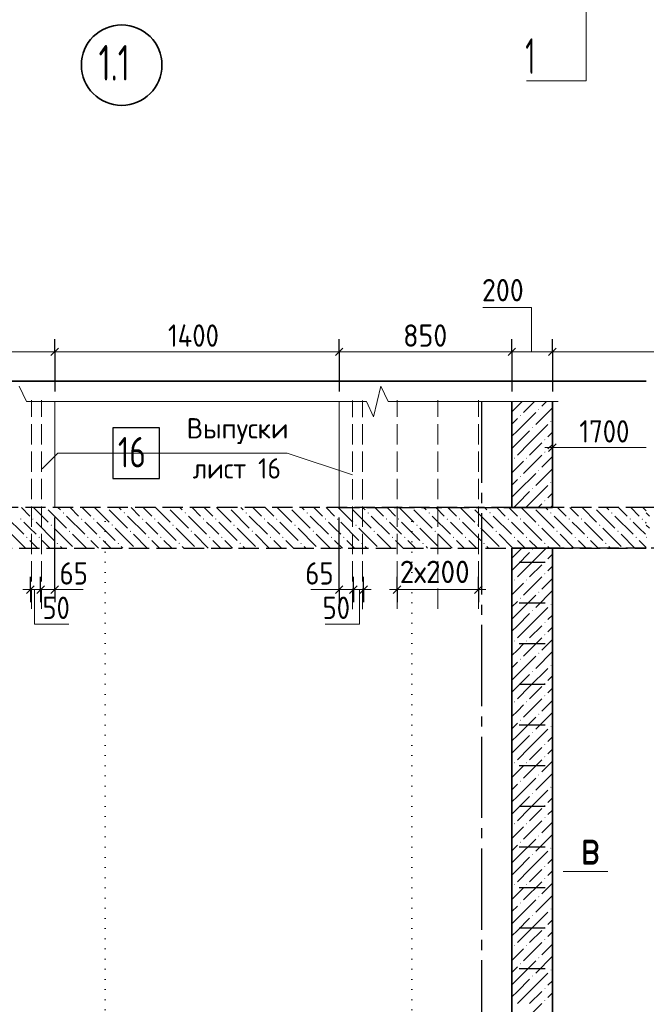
# Model space of a CAD drawing. Header units: millimetres. Extents: x 0 to 30446, y 0 to 14850.
# Tile 3 of 26: x 2708 to 5792, y 3099 to 7946. Entities that reach past the tile are written whole.
import ezdxf

# ---------------------------------------------------------------- set-up
doc = ezdxf.new("R2010")
doc.units = ezdxf.units.MM
for name, pattern in [('______2', [135, 100, -35]), ('______5', [550, 400, -50, 50, -50]), ('______9', [50, 0, -50])]:
    doc.linetypes.add(name, pattern=pattern)
for name, color, linetype, lineweight in [('Standard', 7, 'Continuous', 25), ('Выпуски арматуры Г-обр.', 7, 'Continuous', 25), ('Позиционная метка линия выноска', 7, 'Continuous', 13), ('Позиционная метка номер позиции', 7, 'Continuous', 13), ('Примечания', 7, 'Continuous', 13), ('Сечения символ', 7, 'Continuous', 25), ('Стена Хомут', 7, 'Continuous', 25)]:
    doc.layers.add(name, color=color, linetype=linetype, lineweight=lineweight)
doc.layers.add('ЖБ Перекрытие верхний уровень', color=7, linetype='Continuous', lineweight=25, true_color=0xe0e0ff)
doc.layers.add('ЖБ Стена верхний уровень', color=7, linetype='Continuous', lineweight=25, true_color=0x006e00)
doc.layers.add('Оси', color=7, linetype='______5', true_color=0x656565)
doc.layers.add('Размерная выноска', color=7, linetype='Continuous')
doc.styles.add('ISOCPEUR', font='txt')

msp = doc.modelspace()

# ---------------------------------------------------------------- hatches: boundary and pattern name
at = {"layer": 'ЖБ Перекрытие верхний уровень', "linetype": 'Continuous', "lineweight": 18, "transparency": 33554687}
for points in [[(2833.1, 5544.5), (2832.9, 5544.3), (2832.6, 5544.5)], [(3133.1, 5544.5), (3132.9, 5544.3), (3132.6, 5544.5)], [(3433.1, 5544.5), (3432.9, 5544.3), (3432.6, 5544.5)], [(3733.1, 5544.5), (3732.9, 5544.3), (3732.6, 5544.5)], [(4033.1, 5544.5), (4032.9, 5544.3), (4032.6, 5544.5)], [(4333.1, 5544.5), (4332.9, 5544.3), (4332.6, 5544.5)], [(4633.1, 5544.5), (4632.9, 5544.3), (4632.6, 5544.5)], [(4933.1, 5544.5), (4932.9, 5544.3), (4932.6, 5544.5)], [(5233.1, 5544.5), (5232.9, 5544.3), (5232.6, 5544.5)], [(5533.1, 5544.5), (5532.9, 5544.3), (5532.6, 5544.5)], [(2709.6, 5487.5), (2712.9, 5490.8), (2716.1, 5487.5), (2712.9, 5484.3)], [(2769.6, 5487.5), (2772.9, 5490.8), (2776.1, 5487.5), (2772.9, 5484.3)], [(2919.6, 5517.5), (2922.9, 5520.8), (2926.1, 5517.5), (2922.9, 5514.3)], [(3009.6, 5487.5), (3012.9, 5490.8), (3016.1, 5487.5), (3012.9, 5484.3)], [(3069.6, 5487.5), (3072.9, 5490.8), (3076.1, 5487.5), (3072.9, 5484.3)], [(3219.6, 5517.5), (3222.9, 5520.8), (3226.1, 5517.5), (3222.9, 5514.3)], [(3309.6, 5487.5), (3312.9, 5490.8), (3316.1, 5487.5), (3312.9, 5484.3)], [(3369.6, 5487.5), (3372.9, 5490.8), (3376.1, 5487.5), (3372.9, 5484.3)], [(3519.6, 5517.5), (3522.9, 5520.8), (3526.1, 5517.5), (3522.9, 5514.3)], [(3609.6, 5487.5), (3612.9, 5490.8), (3616.1, 5487.5), (3612.9, 5484.3)], [(3669.6, 5487.5), (3672.9, 5490.8), (3676.1, 5487.5), (3672.9, 5484.3)], [(3819.6, 5517.5), (3822.9, 5520.8), (3826.1, 5517.5), (3822.9, 5514.3)], [(3909.6, 5487.5), (3912.9, 5490.8), (3916.1, 5487.5), (3912.9, 5484.3)], [(3969.6, 5487.5), (3972.9, 5490.8), (3976.1, 5487.5), (3972.9, 5484.3)], [(4119.6, 5517.5), (4122.9, 5520.8), (4126.1, 5517.5), (4122.9, 5514.3)], [(4209.6, 5487.5), (4212.9, 5490.8), (4216.1, 5487.5), (4212.9, 5484.3)], [(4269.6, 5487.5), (4272.9, 5490.8), (4276.1, 5487.5), (4272.9, 5484.3)], [(4419.6, 5517.5), (4422.9, 5520.8), (4426.1, 5517.5), (4422.9, 5514.3)], [(4509.6, 5487.5), (4512.9, 5490.8), (4516.1, 5487.5), (4512.9, 5484.3)], [(4569.6, 5487.5), (4572.9, 5490.8), (4576.1, 5487.5), (4572.9, 5484.3)], [(4719.6, 5517.5), (4722.9, 5520.8), (4726.1, 5517.5), (4722.9, 5514.3)], [(4809.6, 5487.5), (4812.9, 5490.8), (4816.1, 5487.5), (4812.9, 5484.3)], [(4869.6, 5487.5), (4872.9, 5490.8), (4876.1, 5487.5), (4872.9, 5484.3)], [(5019.6, 5517.5), (5022.9, 5520.8), (5026.1, 5517.5), (5022.9, 5514.3)], [(5109.6, 5487.5), (5112.9, 5490.8), (5116.1, 5487.5), (5112.9, 5484.3)], [(5169.6, 5487.5), (5172.9, 5490.8), (5176.1, 5487.5), (5172.9, 5484.3)], [(5319.6, 5517.5), (5322.9, 5520.8), (5326.1, 5517.5), (5322.9, 5514.3)], [(5409.6, 5487.5), (5412.9, 5490.8), (5416.1, 5487.5), (5412.9, 5484.3)], [(5469.6, 5487.5), (5472.9, 5490.8), (5476.1, 5487.5), (5472.9, 5484.3)], [(5619.6, 5517.5), (5622.9, 5520.8), (5626.1, 5517.5), (5622.9, 5514.3)], [(5709.6, 5487.5), (5712.9, 5490.8), (5716.1, 5487.5), (5712.9, 5484.3)], [(5769.6, 5487.5), (5772.9, 5490.8), (5776.1, 5487.5), (5772.9, 5484.3)], [(2859.6, 5457.5), (2862.9, 5460.8), (2866.1, 5457.5), (2862.9, 5454.3)], [(2949.6, 5427.5), (2952.9, 5430.8), (2956.1, 5427.5), (2952.9, 5424.3)], [(3159.6, 5457.5), (3162.9, 5460.8), (3166.1, 5457.5), (3162.9, 5454.3)], [(3249.6, 5427.5), (3252.9, 5430.8), (3256.1, 5427.5), (3252.9, 5424.3)], [(3459.6, 5457.5), (3462.9, 5460.8), (3466.1, 5457.5), (3462.9, 5454.3)], [(3549.6, 5427.5), (3552.9, 5430.8), (3556.1, 5427.5), (3552.9, 5424.3)], [(3759.6, 5457.5), (3762.9, 5460.8), (3766.1, 5457.5), (3762.9, 5454.3)], [(3849.6, 5427.5), (3852.9, 5430.8), (3856.1, 5427.5), (3852.9, 5424.3)], [(4059.6, 5457.5), (4062.9, 5460.8), (4066.1, 5457.5), (4062.9, 5454.3)], [(4149.6, 5427.5), (4152.9, 5430.8), (4156.1, 5427.5), (4152.9, 5424.3)], [(4359.6, 5457.5), (4362.9, 5460.8), (4366.1, 5457.5), (4362.9, 5454.3)], [(4449.6, 5427.5), (4452.9, 5430.8), (4456.1, 5427.5), (4452.9, 5424.3)], [(4659.6, 5457.5), (4662.9, 5460.8), (4666.1, 5457.5), (4662.9, 5454.3)], [(4749.6, 5427.5), (4752.9, 5430.8), (4756.1, 5427.5), (4752.9, 5424.3)], [(4959.6, 5457.5), (4962.9, 5460.8), (4966.1, 5457.5), (4962.9, 5454.3)], [(5049.6, 5427.5), (5052.9, 5430.8), (5056.1, 5427.5), (5052.9, 5424.3)], [(5259.6, 5457.5), (5262.9, 5460.8), (5266.1, 5457.5), (5262.9, 5454.3)], [(5349.6, 5427.5), (5352.9, 5430.8), (5356.1, 5427.5), (5352.9, 5424.3)], [(5559.6, 5457.5), (5562.9, 5460.8), (5566.1, 5457.5), (5562.9, 5454.3)], [(5649.6, 5427.5), (5652.9, 5430.8), (5656.1, 5427.5), (5652.9, 5424.3)], [(2739.6, 5397.5), (2742.9, 5400.8), (2746.1, 5397.5), (2742.9, 5394.3)], [(2799.6, 5397.5), (2802.9, 5400.8), (2806.1, 5397.5), (2802.9, 5394.3)], [(3039.6, 5397.5), (3042.9, 5400.8), (3046.1, 5397.5), (3042.9, 5394.3)], [(3099.6, 5397.5), (3102.9, 5400.8), (3106.1, 5397.5), (3102.9, 5394.3)], [(3339.6, 5397.5), (3342.9, 5400.8), (3346.1, 5397.5), (3342.9, 5394.3)], [(3399.6, 5397.5), (3402.9, 5400.8), (3406.1, 5397.5), (3402.9, 5394.3)], [(3639.6, 5397.5), (3642.9, 5400.8), (3646.1, 5397.5), (3642.9, 5394.3)], [(3699.6, 5397.5), (3702.9, 5400.8), (3706.1, 5397.5), (3702.9, 5394.3)], [(3939.6, 5397.5), (3942.9, 5400.8), (3946.1, 5397.5), (3942.9, 5394.3)], [(3999.6, 5397.5), (4002.9, 5400.8), (4006.1, 5397.5), (4002.9, 5394.3)], [(4239.6, 5397.5), (4242.9, 5400.8), (4246.1, 5397.5), (4242.9, 5394.3)], [(4299.6, 5397.5), (4302.9, 5400.8), (4306.1, 5397.5), (4302.9, 5394.3)], [(4539.6, 5397.5), (4542.9, 5400.8), (4546.1, 5397.5), (4542.9, 5394.3)], [(4599.6, 5397.5), (4602.9, 5400.8), (4606.1, 5397.5), (4602.9, 5394.3)], [(4839.6, 5397.5), (4842.9, 5400.8), (4846.1, 5397.5), (4842.9, 5394.3)], [(4899.6, 5397.5), (4902.9, 5400.8), (4906.1, 5397.5), (4902.9, 5394.3)], [(5139.6, 5397.5), (5142.9, 5400.8), (5146.1, 5397.5), (5142.9, 5394.3)], [(5199.6, 5397.5), (5202.9, 5400.8), (5206.1, 5397.5), (5202.9, 5394.3)], [(5439.6, 5397.5), (5442.9, 5400.8), (5446.1, 5397.5), (5442.9, 5394.3)], [(5499.6, 5397.5), (5502.9, 5400.8), (5506.1, 5397.5), (5502.9, 5394.3)], [(5739.6, 5397.5), (5742.9, 5400.8), (5746.1, 5397.5), (5742.9, 5394.3)], [(5792.3, 5400.2), (5792.9, 5400.8), (5796.1, 5397.5), (5792.9, 5394.3), (5792.3, 5394.8)], [(2889.6, 5367.5), (2892.9, 5370.8), (2896.1, 5367.5), (2892.9, 5364.3)], [(3189.6, 5367.5), (3192.9, 5370.8), (3196.1, 5367.5), (3192.9, 5364.3)], [(3489.6, 5367.5), (3492.9, 5370.8), (3496.1, 5367.5), (3492.9, 5364.3)], [(3789.6, 5367.5), (3792.9, 5370.8), (3796.1, 5367.5), (3792.9, 5364.3)], [(4089.6, 5367.5), (4092.9, 5370.8), (4096.1, 5367.5), (4092.9, 5364.3)], [(4389.6, 5367.5), (4392.9, 5370.8), (4396.1, 5367.5), (4392.9, 5364.3)], [(4689.6, 5367.5), (4692.9, 5370.8), (4696.1, 5367.5), (4692.9, 5364.3)], [(4989.6, 5367.5), (4992.9, 5370.8), (4996.1, 5367.5), (4992.9, 5364.3)], [(5289.6, 5367.5), (5292.9, 5370.8), (5296.1, 5367.5), (5292.9, 5364.3)], [(5589.6, 5367.5), (5592.9, 5370.8), (5596.1, 5367.5), (5592.9, 5364.3)]]:
    msp.add_hatch(color=7, dxfattribs=at).paths.add_polyline_path(points, flags=16)
at = {"layer": 'ЖБ Стена верхний уровень', "linetype": 'Continuous', "lineweight": 18, "transparency": 33554687}
for points in [[(5260.4, 6027.5), (5262.9, 6030), (5265.4, 6027.5), (5262.9, 6025)], [(5170.4, 5997.5), (5172.9, 6000), (5175.4, 5997.5), (5172.9, 5995)], [(5320.4, 5967.5), (5322.9, 5970), (5325.4, 5967.5), (5322.9, 5965)], [(5230.4, 5937.5), (5232.9, 5940), (5235.4, 5937.5), (5232.9, 5935)], [(5290.4, 5877.5), (5292.9, 5880), (5295.4, 5877.5), (5292.9, 5875)], [(5290.4, 5817.5), (5292.9, 5820), (5295.4, 5817.5), (5292.9, 5815)], [(5140.4, 5787.5), (5142.9, 5790), (5145.4, 5787.5), (5142.9, 5785)], [(5200.4, 5787.5), (5202.9, 5790), (5205.4, 5787.5), (5202.9, 5785)], [(5260.4, 5727.5), (5262.9, 5730), (5265.4, 5727.5), (5262.9, 5725)], [(5170.4, 5697.5), (5172.9, 5700), (5175.4, 5697.5), (5172.9, 5695)], [(5230.4, 5637.5), (5232.9, 5640), (5235.4, 5637.5), (5232.9, 5635)], [(5320.4, 5667.5), (5322.9, 5670), (5325.4, 5667.5), (5322.9, 5665)], [(5290.4, 5577.5), (5292.9, 5580), (5295.4, 5577.5), (5292.9, 5575)], [(5230.4, 5337.5), (5232.9, 5340), (5235.4, 5337.5), (5232.9, 5335)], [(5290.4, 5277.5), (5292.9, 5280), (5295.4, 5277.5), (5292.9, 5275)], [(5140.4, 5187.5), (5142.9, 5190), (5145.4, 5187.5), (5142.9, 5185)], [(5200.4, 5187.5), (5202.9, 5190), (5205.4, 5187.5), (5202.9, 5185)], [(5290.4, 5217.5), (5292.9, 5220), (5295.4, 5217.5), (5292.9, 5215)], [(5170.4, 5097.5), (5172.9, 5100), (5175.4, 5097.5), (5172.9, 5095)], [(5260.4, 5127.5), (5262.9, 5130), (5265.4, 5127.5), (5262.9, 5125)], [(5320.4, 5067.5), (5322.9, 5070), (5325.4, 5067.5), (5322.9, 5065)], [(5230.4, 5037.5), (5232.9, 5040), (5235.4, 5037.5), (5232.9, 5035)], [(5290.4, 4977.5), (5292.9, 4980), (5295.4, 4977.5), (5292.9, 4975)], [(5290.4, 4917.5), (5292.9, 4920), (5295.4, 4917.5), (5292.9, 4915)], [(5140.4, 4887.5), (5142.9, 4890), (5145.4, 4887.5), (5142.9, 4885)], [(5200.4, 4887.5), (5202.9, 4890), (5205.4, 4887.5), (5202.9, 4885)], [(5170.4, 4797.5), (5172.9, 4800), (5175.4, 4797.5), (5172.9, 4795)], [(5260.4, 4827.5), (5262.9, 4830), (5265.4, 4827.5), (5262.9, 4825)], [(5320.4, 4767.5), (5322.9, 4770), (5325.4, 4767.5), (5322.9, 4765)], [(5230.4, 4737.5), (5232.9, 4740), (5235.4, 4737.5), (5232.9, 4735)], [(5290.4, 4677.5), (5292.9, 4680), (5295.4, 4677.5), (5292.9, 4675)], [(5290.4, 4617.5), (5292.9, 4620), (5295.4, 4617.5), (5292.9, 4615)], [(5140.4, 4587.5), (5142.9, 4590), (5145.4, 4587.5), (5142.9, 4585)], [(5200.4, 4587.5), (5202.9, 4590), (5205.4, 4587.5), (5202.9, 4585)], [(5260.4, 4527.5), (5262.9, 4530), (5265.4, 4527.5), (5262.9, 4525)], [(5170.4, 4497.5), (5172.9, 4500), (5175.4, 4497.5), (5172.9, 4495)], [(5320.4, 4467.5), (5322.9, 4470), (5325.4, 4467.5), (5322.9, 4465)], [(5230.4, 4437.5), (5232.9, 4440), (5235.4, 4437.5), (5232.9, 4435)], [(5290.4, 4377.5), (5292.9, 4380), (5295.4, 4377.5), (5292.9, 4375)], [(5290.4, 4317.5), (5292.9, 4320), (5295.4, 4317.5), (5292.9, 4315)], [(5140.4, 4287.5), (5142.9, 4290), (5145.4, 4287.5), (5142.9, 4285)], [(5200.4, 4287.5), (5202.9, 4290), (5205.4, 4287.5), (5202.9, 4285)], [(5260.4, 4227.5), (5262.9, 4230), (5265.4, 4227.5), (5262.9, 4225)], [(5170.4, 4197.5), (5172.9, 4200), (5175.4, 4197.5), (5172.9, 4195)], [(5320.4, 4167.5), (5322.9, 4170), (5325.4, 4167.5), (5322.9, 4165)], [(5230.4, 4137.5), (5232.9, 4140), (5235.4, 4137.5), (5232.9, 4135)], [(5290.4, 4077.5), (5292.9, 4080), (5295.4, 4077.5), (5292.9, 4075)], [(5140.4, 3987.5), (5142.9, 3990), (5145.4, 3987.5), (5142.9, 3985)], [(5200.4, 3987.5), (5202.9, 3990), (5205.4, 3987.5), (5202.9, 3985)], [(5290.4, 4017.5), (5292.9, 4020), (5295.4, 4017.5), (5292.9, 4015)], [(5260.4, 3927.5), (5262.9, 3930), (5265.4, 3927.5), (5262.9, 3925)], [(5170.4, 3897.5), (5172.9, 3900), (5175.4, 3897.5), (5172.9, 3895)], [(5230.4, 3837.5), (5232.9, 3840), (5235.4, 3837.5), (5232.9, 3835)], [(5320.4, 3867.5), (5322.9, 3870), (5325.4, 3867.5), (5322.9, 3865)], [(5290.4, 3777.5), (5292.9, 3780), (5295.4, 3777.5), (5292.9, 3775)], [(5140.4, 3687.5), (5142.9, 3690), (5145.4, 3687.5), (5142.9, 3685)], [(5200.4, 3687.5), (5202.9, 3690), (5205.4, 3687.5), (5202.9, 3685)], [(5290.4, 3717.5), (5292.9, 3720), (5295.4, 3717.5), (5292.9, 3715)], [(5170.4, 3597.5), (5172.9, 3600), (5175.4, 3597.5), (5172.9, 3595)], [(5260.4, 3627.5), (5262.9, 3630), (5265.4, 3627.5), (5262.9, 3625)], [(5230.4, 3537.5), (5232.9, 3540), (5235.4, 3537.5), (5232.9, 3535)], [(5320.4, 3567.5), (5322.9, 3570), (5325.4, 3567.5), (5322.9, 3565)], [(5290.4, 3477.5), (5292.9, 3480), (5295.4, 3477.5), (5292.9, 3475)], [(5290.4, 3417.5), (5292.9, 3420), (5295.4, 3417.5), (5292.9, 3415)], [(5140.4, 3387.5), (5142.9, 3390), (5145.4, 3387.5), (5142.9, 3385)], [(5200.4, 3387.5), (5202.9, 3390), (5205.4, 3387.5), (5202.9, 3385)], [(5170.4, 3297.5), (5172.9, 3300), (5175.4, 3297.5), (5172.9, 3295)], [(5260.4, 3327.5), (5262.9, 3330), (5265.4, 3327.5), (5262.9, 3325)], [(5320.4, 3267.5), (5322.9, 3270), (5325.4, 3267.5), (5322.9, 3265)], [(5230.4, 3237.5), (5232.9, 3240), (5235.4, 3237.5), (5232.9, 3235)], [(5290.4, 3177.5), (5292.9, 3180), (5295.4, 3177.5), (5292.9, 3175)], [(5290.4, 3117.5), (5292.9, 3120), (5295.4, 3117.5), (5292.9, 3115)]]:
    msp.add_hatch(color=7, dxfattribs=at).paths.add_polyline_path(points, flags=16)

# ---------------------------------------------------------------- linework, layer by layer
at = {"layer": 'Standard', "color": 7, "linetype": 'Continuous', "lineweight": -3, "transparency": 33554687}
for p, q in [((2880.4, 6310.7), (2880.4, 6373.2)), ((4280.4, 6310.7), (4280.4, 6373.2)), ((5130.4, 6310.7), (5130.4, 6373.2)), ((5330.4, 6310.7), (5330.4, 6373.2)), ((2880.4, 6310.7), (2880.4, 6248.2)), ((2880.4, 6310.7), (2880.4, 6116)), ((4280.4, 6310.7), (4280.4, 6248.2)), ((4280.4, 6310.7), (4280.4, 6116)), ((5130.4, 6310.7), (5130.4, 6248.2)), ((5130.4, 6310.7), (5130.4, 6116)), ((5330.4, 6310.7), (5330.4, 6248.2)), ((5330.4, 6310.7), (5330.4, 6116)), ((5330.4, 5839.2), (5330.4, 6066)), ((5330.4, 5839.2), (5330.4, 5901.7)), ((5330.4, 5839.2), (5330.4, 5776.7)), ((2880.4, 5140.1), (2880.4, 5494.5)), ((2760.4, 5140.1), (2760.4, 5202.6)), ((2810.4, 5140.1), (2810.4, 5202.6)), ((2880.4, 5140.1), (2880.4, 5202.6)), ((4280.4, 5140.1), (4280.4, 5202.6)), ((4350.4, 5140.1), (4350.4, 5202.6)), ((4400.4, 5140.1), (4400.4, 5202.6)), ((4565.4, 5140.1), (4565.4, 5202.6)), ((4965.4, 5140.1), (4965.4, 5202.6)), ((2760.4, 5140.1), (2760.4, 5077.6)), ((2760.4, 5140.1), (2760.4, 5140.1)), ((2810.4, 5140.1), (2810.4, 5077.6)), ((2810.4, 5140.1), (2810.4, 5122.2)), ((2880.4, 5140.1), (2880.4, 5077.6)), ((4280.4, 5140.1), (4280.4, 5077.6)), ((4350.4, 5140.1), (4350.4, 5077.6)), ((4350.4, 5140.1), (4350.4, 5122.2)), ((4400.4, 5140.1), (4400.4, 5077.6)), ((4400.4, 5140.1), (4400.4, 5140.1)), ((4565.4, 5140.1), (4565.4, 5077.6)), ((4965.4, 5140.1), (4965.4, 5077.6))]:
    msp.add_line(p, q, dxfattribs=at)
at = {"layer": 'Standard', "color": 7, "linetype": 'Continuous', "lineweight": 13, "transparency": 33554687}
for p, q in [((2030.4, 6310.7), (2880.4, 6310.7)), ((2880.4, 6310.7), (4280.4, 6310.7)), ((4280.4, 6310.7), (5130.4, 6310.7)), ((5130.4, 6310.7), (5330.4, 6310.7)), ((5330.4, 6310.7), (5792.3, 6310.7)), ((5792.3, 6310.7), (10430.4, 6310.7)), ((2705.6, 6141), (2741.2, 6066)), ((4450, 5991), (4485.6, 6141)), ((4485.6, 6141), (4521.2, 6066)), ((2741.2, 6066), (3577.8, 6066)), ((3577.8, 6066), (4414.4, 6066)), ((4414.4, 6066), (4450, 5991)), ((4521.2, 6066), (5357.8, 6066)), ((5357.8, 6066), (5357.8, 6066)), ((5330.4, 5839.2), (5292.9, 5839.2)), ((5330.4, 5839.2), (5792.3, 5839.2)), ((2760.4, 5140.1), (2722.9, 5140.1)), ((2810.4, 5140.1), (2760.4, 5140.1)), ((2880.4, 5140.1), (2917.9, 5140.1)), ((4280.4, 5140.1), (4242.9, 5140.1)), ((4280.4, 5140.1), (4350.4, 5140.1)), ((4350.4, 5140.1), (4400.4, 5140.1)), ((4400.4, 5140.1), (4437.9, 5140.1)), ((4565.4, 5140.1), (4527.9, 5140.1)), ((4565.4, 5140.1), (4965.4, 5140.1)), ((4965.4, 5140.1), (5002.9, 5140.1))]:
    msp.add_line(p, q, dxfattribs=at)
at = {"layer": 'Standard', "color": 7, "linetype": 'Continuous', "lineweight": 25, "transparency": 33554687}
for p, q in [((2861.6, 6291.9), (2899.1, 6329.4)), ((4261.6, 6291.9), (4299.1, 6329.4)), ((5111.6, 6291.9), (5149.1, 6329.4)), ((5311.6, 6291.9), (5349.1, 6329.4)), ((5311.6, 5820.5), (5349.1, 5858)), ((2779.2, 5158.9), (2741.6, 5121.4)), ((2829.2, 5158.9), (2791.6, 5121.4)), ((2899.1, 5158.9), (2861.6, 5121.4)), ((4261.6, 5121.4), (4299.1, 5158.9)), ((4331.6, 5121.4), (4369.1, 5158.9)), ((4381.6, 5121.4), (4419.1, 5158.9)), ((4546.6, 5121.4), (4584.1, 5158.9)), ((4946.6, 5121.4), (4984.1, 5158.9))]:
    msp.add_line(p, q, dxfattribs=at)
at = {"layer": 'Standard', "color": 254, "linetype": 'Continuous', "lineweight": 35, "true_color": 0xc4c4ff, "transparency": 33554687}
msp.add_line((5792.3, 6166), (1326.4, 6166), dxfattribs=at)
at = {"layer": 'Standard', "color": 7, "linetype": 'Continuous', "lineweight": -3, "transparency": 33554687}
msp.add_lwpolyline([(4280.4, 5140.1), (4280.4, 5328.8), (4280.4, 5328.8), (4280.4, 5494.5)], dxfattribs=at)
at = {"layer": 'Standard', "color": 7, "linetype": 'Continuous', "lineweight": 13, "transparency": 33554687}
msp.add_lwpolyline([(2880.4, 5140.1), (2839.4, 5140.1), (2839.4, 5140.1), (2810.4, 5140.1)], dxfattribs=at)
at = {"layer": 'Выпуски арматуры Г-обр.', "color": 7, "linetype": 'Continuous', "lineweight": 25, "transparency": 33554687}
msp.add_lwpolyline([(3166.2, 5686.7), (3396.2, 5686.7), (3396.2, 5936.7), (3166.2, 5936.7), (3166.2, 5686.7)], dxfattribs=at)
at = {"layer": 'ЖБ Перекрытие верхний уровень', "color": 7, "linetype": '______2', "lineweight": 25, "transparency": 33554687}
for p, q in [((5130.4, 5544.5), (2030.4, 5544.5)), ((5330.4, 5544.5), (5130.4, 5544.5)), ((5792.3, 5544.5), (5330.4, 5544.5)), ((10430.4, 5544.5), (5792.3, 5544.5)), ((2030.3, 5344.5), (5130.5, 5344.5)), ((5130.5, 5344.5), (5330.5, 5344.5)), ((5330.5, 5344.5), (5792.3, 5344.5))]:
    msp.add_line(p, q, dxfattribs=at)
at = {"layer": 'ЖБ Перекрытие верхний уровень', "color": 9, "linetype": 'Continuous', "lineweight": 18, "true_color": 0xc7c7c7, "transparency": 33554687}
for p, q in [((2715.9, 5544.5), (2757.9, 5502.5)), ((2775.9, 5544.5), (2847.9, 5472.5)), ((2847.9, 5532.5), (2937.9, 5442.5)), ((2907.9, 5532.5), (2895.9, 5544.5)), ((2955.9, 5544.5), (2997.9, 5502.5)), ((3015.9, 5544.5), (3057.9, 5502.5)), ((3075.9, 5544.5), (3147.9, 5472.5)), ((3147.9, 5532.5), (3237.9, 5442.5)), ((3207.9, 5532.5), (3195.9, 5544.5)), ((3255.9, 5544.5), (3297.9, 5502.5)), ((3315.9, 5544.5), (3357.9, 5502.5)), ((3375.9, 5544.5), (3447.9, 5472.5)), ((3447.9, 5532.5), (3537.9, 5442.5)), ((3507.9, 5532.5), (3495.9, 5544.5)), ((3555.9, 5544.5), (3597.9, 5502.5)), ((3615.9, 5544.5), (3657.9, 5502.5)), ((3675.9, 5544.5), (3747.9, 5472.5)), ((3747.9, 5532.5), (3837.9, 5442.5)), ((3807.9, 5532.5), (3795.9, 5544.5)), ((3855.9, 5544.5), (3897.9, 5502.5)), ((3915.9, 5544.5), (3957.9, 5502.5)), ((3975.9, 5544.5), (4047.9, 5472.5)), ((4047.9, 5532.5), (4137.9, 5442.5)), ((4107.9, 5532.5), (4095.9, 5544.5)), ((4155.9, 5544.5), (4197.9, 5502.5)), ((4215.9, 5544.5), (4257.9, 5502.5)), ((4275.9, 5544.5), (4347.9, 5472.5)), ((4347.9, 5532.5), (4437.9, 5442.5)), ((4407.9, 5532.5), (4395.9, 5544.5)), ((4455.9, 5544.5), (4497.9, 5502.5)), ((4515.9, 5544.5), (4557.9, 5502.5)), ((4575.9, 5544.5), (4647.9, 5472.5)), ((4647.9, 5532.5), (4737.9, 5442.5)), ((4707.9, 5532.5), (4695.9, 5544.5)), ((4755.9, 5544.5), (4797.9, 5502.5)), ((4815.9, 5544.5), (4857.9, 5502.5)), ((4875.9, 5544.5), (4947.9, 5472.5)), ((4947.9, 5532.5), (5037.9, 5442.5)), ((5007.9, 5532.5), (4995.9, 5544.5)), ((5055.9, 5544.5), (5097.9, 5502.5)), ((5115.9, 5544.5), (5157.9, 5502.5)), ((5175.9, 5544.5), (5247.9, 5472.5)), ((5247.9, 5532.5), (5337.9, 5442.5)), ((5307.9, 5532.5), (5295.9, 5544.5)), ((5355.9, 5544.5), (5397.9, 5502.5)), ((5415.9, 5544.5), (5457.9, 5502.5)), ((5475.9, 5544.5), (5547.9, 5472.5)), ((5547.9, 5532.5), (5637.9, 5442.5)), ((5607.9, 5532.5), (5595.9, 5544.5)), ((5655.9, 5544.5), (5697.9, 5502.5)), ((5715.9, 5544.5), (5757.9, 5502.5)), ((5775.9, 5544.5), (5792.3, 5528.1)), ((2637.9, 5502.5), (2727.9, 5412.5)), ((2937.9, 5502.5), (3027.9, 5412.5)), ((3237.9, 5502.5), (3327.9, 5412.5)), ((3537.9, 5502.5), (3627.9, 5412.5)), ((3837.9, 5502.5), (3927.9, 5412.5)), ((4137.9, 5502.5), (4227.9, 5412.5)), ((4437.9, 5502.5), (4527.9, 5412.5)), ((4737.9, 5502.5), (4827.9, 5412.5)), ((5037.9, 5502.5), (5127.9, 5412.5)), ((5337.9, 5502.5), (5427.9, 5412.5)), ((5637.9, 5502.5), (5727.9, 5412.5)), ((5792.3, 5518.1), (5807.9, 5502.5)), ((2757.9, 5442.5), (2727.9, 5472.5)), ((2787.9, 5412.5), (2757.9, 5442.5)), ((2787.9, 5472.5), (2877.9, 5382.5)), ((2877.9, 5442.5), (2967.9, 5352.5)), ((3057.9, 5442.5), (3027.9, 5472.5)), ((3087.9, 5412.5), (3057.9, 5442.5)), ((3087.9, 5472.5), (3177.9, 5382.5)), ((3177.9, 5442.5), (3267.9, 5352.5)), ((3357.9, 5442.5), (3327.9, 5472.5)), ((3387.9, 5412.5), (3357.9, 5442.5)), ((3387.9, 5472.5), (3477.9, 5382.5)), ((3477.9, 5442.5), (3567.9, 5352.5)), ((3657.9, 5442.5), (3627.9, 5472.5)), ((3687.9, 5412.5), (3657.9, 5442.5)), ((3687.9, 5472.5), (3777.9, 5382.5)), ((3777.9, 5442.5), (3867.9, 5352.5)), ((3957.9, 5442.5), (3927.9, 5472.5)), ((3987.9, 5412.5), (3957.9, 5442.5)), ((3987.9, 5472.5), (4077.9, 5382.5)), ((4077.9, 5442.5), (4167.9, 5352.5)), ((4257.9, 5442.5), (4227.9, 5472.5)), ((4287.9, 5412.5), (4257.9, 5442.5)), ((4287.9, 5472.5), (4377.9, 5382.5)), ((4377.9, 5442.5), (4467.9, 5352.5)), ((4557.9, 5442.5), (4527.9, 5472.5)), ((4587.9, 5412.5), (4557.9, 5442.5)), ((4587.9, 5472.5), (4677.9, 5382.5)), ((4677.9, 5442.5), (4767.9, 5352.5)), ((4857.9, 5442.5), (4827.9, 5472.5)), ((4887.9, 5412.5), (4857.9, 5442.5)), ((4887.9, 5472.5), (4977.9, 5382.5)), ((4977.9, 5442.5), (5067.9, 5352.5)), ((5157.9, 5442.5), (5127.9, 5472.5)), ((5187.9, 5412.5), (5157.9, 5442.5)), ((5187.9, 5472.5), (5277.9, 5382.5)), ((5277.9, 5442.5), (5367.9, 5352.5)), ((5457.9, 5442.5), (5427.9, 5472.5)), ((5487.9, 5412.5), (5457.9, 5442.5)), ((5487.9, 5472.5), (5577.9, 5382.5)), ((5577.9, 5442.5), (5667.9, 5352.5)), ((5757.9, 5442.5), (5727.9, 5472.5)), ((5787.9, 5412.5), (5757.9, 5442.5)), ((5787.9, 5472.5), (5792.3, 5468.1)), ((5807.9, 5442.5), (5792.3, 5458.1)), ((2735.9, 5344.5), (2667.9, 5412.5)), ((2757.9, 5382.5), (2795.9, 5344.5)), ((2817.9, 5382.5), (2855.9, 5344.5)), ((3035.9, 5344.5), (2967.9, 5412.5)), ((3057.9, 5382.5), (3095.9, 5344.5)), ((3117.9, 5382.5), (3155.9, 5344.5)), ((3335.9, 5344.5), (3267.9, 5412.5)), ((3357.9, 5382.5), (3395.9, 5344.5)), ((3417.9, 5382.5), (3455.9, 5344.5)), ((3635.9, 5344.5), (3567.9, 5412.5)), ((3657.9, 5382.5), (3695.9, 5344.5)), ((3717.9, 5382.5), (3755.9, 5344.5)), ((3935.9, 5344.5), (3867.9, 5412.5)), ((3957.9, 5382.5), (3995.9, 5344.5)), ((4017.9, 5382.5), (4055.9, 5344.5)), ((4235.9, 5344.5), (4167.9, 5412.5)), ((4257.9, 5382.5), (4295.9, 5344.5)), ((4317.9, 5382.5), (4355.9, 5344.5)), ((4535.9, 5344.5), (4467.9, 5412.5)), ((4557.9, 5382.5), (4595.9, 5344.5)), ((4617.9, 5382.5), (4655.9, 5344.5)), ((4835.9, 5344.5), (4767.9, 5412.5)), ((4857.9, 5382.5), (4895.9, 5344.5)), ((4917.9, 5382.5), (4955.9, 5344.5)), ((5135.9, 5344.5), (5067.9, 5412.5)), ((5157.9, 5382.5), (5195.9, 5344.5)), ((5217.9, 5382.5), (5255.9, 5344.5)), ((5435.9, 5344.5), (5367.9, 5412.5)), ((5457.9, 5382.5), (5495.9, 5344.5)), ((5517.9, 5382.5), (5555.9, 5344.5)), ((5735.9, 5344.5), (5667.9, 5412.5)), ((5757.9, 5382.5), (5792.3, 5348.1)), ((2915.9, 5344.5), (2907.9, 5352.5)), ((3215.9, 5344.5), (3207.9, 5352.5)), ((3515.9, 5344.5), (3507.9, 5352.5)), ((3815.9, 5344.5), (3807.9, 5352.5)), ((4115.9, 5344.5), (4107.9, 5352.5)), ((4415.9, 5344.5), (4407.9, 5352.5)), ((4715.9, 5344.5), (4707.9, 5352.5)), ((5015.9, 5344.5), (5007.9, 5352.5)), ((5315.9, 5344.5), (5307.9, 5352.5)), ((5615.9, 5344.5), (5607.9, 5352.5))]:
    msp.add_line(p, q, dxfattribs=at)
at = {"layer": 'ЖБ Перекрытие верхний уровень', "color": 253, "linetype": '______2', "lineweight": -3, "true_color": 0xababab, "transparency": 33554687}
for p, q in [((4280.4, 5544.5), (5130.4, 5544.5)), ((5792.3, 5344.5), (5330.5, 5344.5)), ((6590.4, 5344.5), (5792.3, 5344.5))]:
    msp.add_line(p, q, dxfattribs=at)
at = {"layer": 'ЖБ Стена верхний уровень', "color": 7, "linetype": 'Continuous', "lineweight": 18, "transparency": 33554687}
for p, q in [((2880.4, 5544.5), (2880.4, 6066)), ((4280.4, 6066), (4280.4, 5544.5)), ((5130.4, 5344.5), (5130.4, 2604.5))]:
    msp.add_line(p, q, dxfattribs=at)
at = {"layer": 'ЖБ Стена верхний уровень', "color": 7, "linetype": 'Continuous', "lineweight": 35, "transparency": 33554687}
for p, q in [((5130.4, 6066), (5130.4, 5544.5)), ((5330.4, 5544.5), (5330.4, 6066)), ((5130.4, 5544.5), (5330.4, 5544.5)), ((5130.5, 5344.5), (5130.5, 2604.5)), ((5330.5, 5344.5), (5130.5, 5344.5)), ((5330.5, 2604.5), (5330.5, 5344.5))]:
    msp.add_line(p, q, dxfattribs=at)
at = {"layer": 'ЖБ Стена верхний уровень', "color": 251, "linetype": 'Continuous', "lineweight": 18, "true_color": 0x494949, "transparency": 33554687}
for p, q in [((5157.9, 6042.5), (5181.4, 6066)), ((5241.4, 6066), (5187.9, 6012.5)), ((5301.4, 6066), (5277.9, 6042.5)), ((5130.4, 6015), (5157.9, 6042.5)), ((5157.9, 5922.5), (5247.9, 6012.5)), ((5330.4, 6035), (5247.9, 5952.5)), ((5157.9, 5982.5), (5130.4, 5955)), ((5157.9, 5922.5), (5130.4, 5895)), ((5217.9, 5922.5), (5157.9, 5862.5)), ((5217.9, 5862.5), (5307.9, 5952.5)), ((5330.4, 5915), (5307.9, 5892.5)), ((5157.9, 5862.5), (5130.4, 5835)), ((5217.9, 5862.5), (5157.9, 5802.5)), ((5277.9, 5862.5), (5217.9, 5802.5)), ((5307.9, 5832.5), (5330.4, 5855)), ((5157.9, 5742.5), (5187.9, 5772.5)), ((5277.9, 5802.5), (5187.9, 5712.5)), ((5330.4, 5795), (5277.9, 5742.5)), ((5130.4, 5715), (5157.9, 5742.5)), ((5330.4, 5735), (5247.9, 5652.5)), ((5157.9, 5682.5), (5130.4, 5655)), ((5157.9, 5622.5), (5247.9, 5712.5)), ((5157.9, 5622.5), (5130.4, 5595)), ((5217.9, 5622.5), (5157.9, 5562.5)), ((5217.9, 5562.5), (5307.9, 5652.5)), ((5330.4, 5615), (5307.9, 5592.5)), ((5157.9, 5562.5), (5139.9, 5544.5)), ((5217.9, 5562.5), (5199.9, 5544.5)), ((5277.9, 5562.5), (5259.9, 5544.5)), ((5319.9, 5544.5), (5330.4, 5555)), ((5157.9, 5322.5), (5179.9, 5344.5)), ((5217.9, 5262.5), (5299.9, 5344.5)), ((5157.9, 5322.5), (5130.5, 5295.1)), ((5217.9, 5322.5), (5157.9, 5262.5)), ((5330.5, 5315.1), (5307.9, 5292.5)), ((5157.9, 5262.5), (5130.5, 5235.1)), ((5217.9, 5262.5), (5157.9, 5202.5)), ((5277.9, 5262.5), (5217.9, 5202.5)), ((5307.9, 5232.5), (5330.5, 5255.1)), ((5277.9, 5202.5), (5187.9, 5112.5)), ((5330.5, 5195.1), (5277.9, 5142.5)), ((5130.5, 5115.1), (5157.9, 5142.5)), ((5157.9, 5142.5), (5187.9, 5172.5)), ((5157.9, 5022.5), (5247.9, 5112.5)), ((5330.5, 5135.1), (5247.9, 5052.5)), ((5157.9, 5082.5), (5130.5, 5055.1)), ((5217.9, 4962.5), (5307.9, 5052.5)), ((5157.9, 5022.5), (5130.5, 4995.1)), ((5217.9, 5022.5), (5157.9, 4962.5)), ((5330.5, 5015.1), (5307.9, 4992.5)), ((5157.9, 4962.5), (5130.5, 4935.1)), ((5217.9, 4962.5), (5157.9, 4902.5)), ((5277.9, 4962.5), (5217.9, 4902.5)), ((5307.9, 4932.5), (5330.5, 4955.1)), ((5277.9, 4902.5), (5187.9, 4812.5)), ((5157.9, 4842.5), (5187.9, 4872.5)), ((5330.5, 4895.1), (5277.9, 4842.5)), ((5130.5, 4815.1), (5157.9, 4842.5)), ((5157.9, 4722.5), (5247.9, 4812.5)), ((5330.5, 4835.1), (5247.9, 4752.5)), ((5157.9, 4782.5), (5130.5, 4755.1)), ((5217.9, 4662.5), (5307.9, 4752.5)), ((5157.9, 4722.5), (5130.5, 4695.1)), ((5217.9, 4722.5), (5157.9, 4662.5)), ((5330.5, 4715.1), (5307.9, 4692.5)), ((5157.9, 4662.5), (5130.5, 4635.1)), ((5217.9, 4662.5), (5157.9, 4602.5)), ((5277.9, 4662.5), (5217.9, 4602.5)), ((5307.9, 4632.5), (5330.5, 4655.1)), ((5157.9, 4542.5), (5187.9, 4572.5)), ((5277.9, 4602.5), (5187.9, 4512.5)), ((5330.5, 4595.1), (5277.9, 4542.5)), ((5130.5, 4515.1), (5157.9, 4542.5)), ((5157.9, 4422.5), (5247.9, 4512.5)), ((5330.5, 4535.1), (5247.9, 4452.5)), ((5157.9, 4482.5), (5130.5, 4455.1)), ((5157.9, 4422.5), (5130.5, 4395.1)), ((5217.9, 4422.5), (5157.9, 4362.5)), ((5217.9, 4362.5), (5307.9, 4452.5)), ((5330.5, 4415.1), (5307.9, 4392.5)), ((5157.9, 4362.5), (5130.5, 4335.1)), ((5217.9, 4362.5), (5157.9, 4302.5)), ((5277.9, 4362.5), (5217.9, 4302.5)), ((5307.9, 4332.5), (5330.5, 4355.1)), ((5157.9, 4242.5), (5187.9, 4272.5)), ((5277.9, 4302.5), (5187.9, 4212.5)), ((5330.5, 4295.1), (5277.9, 4242.5)), ((5130.5, 4215.1), (5157.9, 4242.5)), ((5330.5, 4235.1), (5247.9, 4152.5)), ((5157.9, 4182.5), (5130.5, 4155.1)), ((5157.9, 4122.5), (5247.9, 4212.5)), ((5157.9, 4122.5), (5130.5, 4095.1)), ((5217.9, 4122.5), (5157.9, 4062.5)), ((5217.9, 4062.5), (5307.9, 4152.5)), ((5330.5, 4115.1), (5307.9, 4092.5)), ((5157.9, 4062.5), (5130.5, 4035.1)), ((5217.9, 4062.5), (5157.9, 4002.5)), ((5277.9, 4062.5), (5217.9, 4002.5)), ((5307.9, 4032.5), (5330.5, 4055.1)), ((5277.9, 4002.5), (5187.9, 3912.5)), ((5330.5, 3995.1), (5277.9, 3942.5)), ((5130.5, 3915.1), (5157.9, 3942.5)), ((5157.9, 3942.5), (5187.9, 3972.5)), ((5330.5, 3935.1), (5247.9, 3852.5)), ((5157.9, 3882.5), (5130.5, 3855.1)), ((5157.9, 3822.5), (5247.9, 3912.5)), ((5217.9, 3762.5), (5307.9, 3852.5)), ((5157.9, 3822.5), (5130.5, 3795.1)), ((5217.9, 3822.5), (5157.9, 3762.5)), ((5330.5, 3815.1), (5307.9, 3792.5)), ((5157.9, 3762.5), (5130.5, 3735.1)), ((5217.9, 3762.5), (5157.9, 3702.5)), ((5277.9, 3762.5), (5217.9, 3702.5)), ((5307.9, 3732.5), (5330.5, 3755.1)), ((5277.9, 3702.5), (5187.9, 3612.5)), ((5330.5, 3695.1), (5277.9, 3642.5)), ((5130.5, 3615.1), (5157.9, 3642.5)), ((5157.9, 3642.5), (5187.9, 3672.5)), ((5157.9, 3522.5), (5247.9, 3612.5)), ((5330.5, 3635.1), (5247.9, 3552.5)), ((5157.9, 3582.5), (5130.5, 3555.1)), ((5217.9, 3462.5), (5307.9, 3552.5)), ((5157.9, 3522.5), (5130.5, 3495.1)), ((5217.9, 3522.5), (5157.9, 3462.5)), ((5330.5, 3515.1), (5307.9, 3492.5)), ((5157.9, 3462.5), (5130.5, 3435.1)), ((5217.9, 3462.5), (5157.9, 3402.5)), ((5277.9, 3462.5), (5217.9, 3402.5)), ((5307.9, 3432.5), (5330.5, 3455.1)), ((5277.9, 3402.5), (5187.9, 3312.5)), ((5330.5, 3395.1), (5277.9, 3342.5)), ((5157.9, 3342.5), (5187.9, 3372.5)), ((5130.5, 3315.1), (5157.9, 3342.5)), ((5157.9, 3222.5), (5247.9, 3312.5)), ((5330.5, 3335.1), (5247.9, 3252.5)), ((5157.9, 3282.5), (5130.5, 3255.1)), ((5217.9, 3162.5), (5307.9, 3252.5)), ((5157.9, 3222.5), (5130.5, 3195.1)), ((5217.9, 3222.5), (5157.9, 3162.5)), ((5330.5, 3215.1), (5307.9, 3192.5)), ((5157.9, 3162.5), (5130.5, 3135.1)), ((5217.9, 3162.5), (5157.9, 3102.5)), ((5277.9, 3162.5), (5217.9, 3102.5)), ((5307.9, 3132.5), (5330.5, 3155.1)), ((5277.9, 3102.5), (5187.9, 3012.5))]:
    msp.add_line(p, q, dxfattribs=at)
at = {"layer": 'ЖБ Стена верхний уровень', "color": 253, "linetype": '______2', "lineweight": -3, "true_color": 0xababab, "transparency": 33554687}
msp.add_line((5330.4, 5344.5), (5330.4, 2604.5), dxfattribs=at)
at = {"layer": 'Оси', "color": 8, "linetype": '______5', "lineweight": -3, "transparency": 33554687}
msp.add_line((4980.4, 6066), (4980.4, 1263.7), dxfattribs=at)
at = {"layer": 'Оси', "color": 7, "linetype": 'Continuous', "lineweight": 35, "transparency": 33554687}
msp.add_circle((3209.6, 7722.1), 198.1, dxfattribs=at)
at = {"layer": 'Позиционная метка линия выноска', "color": 7, "linetype": 'Continuous', "lineweight": 13, "transparency": 33554687}
msp.add_line((5603.4, 3752.1), (5383.4, 3752.1), dxfattribs=at)
at = {"layer": 'Позиционная метка номер позиции', "color": 7, "linetype": 'Continuous', "lineweight": 13, "transparency": 33554687}
msp.add_line((4024.6, 5811.7), (4345.4, 5704.7), dxfattribs=at)
msp.add_lwpolyline([(4024.6, 5811.7), (2894.6, 5811.7), (2817.6, 5734.7)], dxfattribs=at)
at = {"layer": 'Примечания', "color": 7, "linetype": '______2', "lineweight": 13, "transparency": 33554687}
for p, q in [((2765.4, 5045), (2765.4, 6072)), ((2815.4, 5045), (2815.4, 6072)), ((4345.4, 5044.5), (4345.4, 6071.5)), ((4395.4, 5044.5), (4395.4, 6071.5)), ((4565.4, 5045), (4565.4, 6072)), ((4765.4, 5045), (4765.4, 6072)), ((4965.4, 5045), (4965.4, 6072))]:
    msp.add_line(p, q, dxfattribs=at)
at = {"layer": 'Размерная выноска', "color": 7, "linetype": 'Continuous', "lineweight": 13, "transparency": 33554687}
for p, q in [((5227.5, 6528.9), (4987.5, 6528.9)), ((5227.5, 6308.9), (5227.5, 6528.9)), ((2780.1, 5140.1), (2780.1, 4970.1)), ((2880.4, 5140.1), (3020.4, 5140.1)), ((4280.4, 5140.1), (4140.4, 5140.1)), ((4380.7, 5140.1), (4380.7, 4970.1)), ((2780.1, 4970.1), (2950.1, 4970.1)), ((4380.7, 4970.1), (4210.7, 4970.1))]:
    msp.add_line(p, q, dxfattribs=at)
at = {"layer": 'Сечения символ', "color": 7, "linetype": '______9', "lineweight": 13, "transparency": 33554687}
for p, q in [((3127.9, 5475.6), (3127.9, 1723.9)), ((4637.9, 5475.6), (4637.9, 1723.9))]:
    msp.add_line(p, q, dxfattribs=at)
at = {"layer": 'Сечения символ', "color": 7, "linetype": 'Continuous', "lineweight": 13, "transparency": 33554687}
msp.add_lwpolyline([(5496.9, 8419.9), (5496.9, 7644.6), (5201.9, 7644.6)], dxfattribs=at)
at = {"layer": 'Стена Хомут', "color": 36, "linetype": 'Continuous', "lineweight": 25, "true_color": 0x6e3c1e, "transparency": 33554687}
for p, q in [((5166.4, 5274.5), (5294.4, 5274.5)), ((5166.4, 5074.5), (5294.4, 5074.5)), ((5166.4, 4874.5), (5294.4, 4874.5)), ((5166.4, 4674.5), (5294.4, 4674.5)), ((5166.4, 4474.5), (5294.4, 4474.5)), ((5166.4, 4274.5), (5294.4, 4274.5)), ((5166.4, 4074.5), (5294.4, 4074.5)), ((5166.4, 3874.5), (5294.4, 3874.5)), ((5166.4, 3674.5), (5294.4, 3674.5)), ((5166.4, 3474.5), (5294.4, 3474.5)), ((5166.4, 3274.5), (5294.4, 3274.5))]:
    msp.add_line(p, q, dxfattribs=at)

# ---------------------------------------------------------------- texts
at = {"layer": 'Standard', "color": 7, "linetype": 'Continuous', "lineweight": 25, "transparency": 33554687, "char_height": 110, "attachment_point": 7, "style": 'ISOCPEUR'}
for s, insert, width in [('\\W0.91;200', (4983.3, 6559.1), 280.99), ('\\W0.87;1400', (3437.4, 6335.7), 344.716), ('\\W0.91;850', (4595.4, 6335.7), 280.99), ('\\W0.87;1700', (5462.9, 5864.2), 333.451), ('\\W0.95;2х200', (4578.4, 5172.6), 436.681), ('\\W0.87;65', (2904.1, 5165), 201.966), ('\\W0.87;65', (4113.7, 5165), 201.962), ('\\W0.87;50', (2819.2, 4995.7), 201.962), ('\\W0.87;50', (4198.5, 4995.7), 201.97)]:
    msp.add_mtext(s, dxfattribs=dict(at, insert=insert, width=width))
at = {"layer": 'Выпуски арматуры Г-обр.', "color": 7, "linetype": 'Continuous', "lineweight": 13, "transparency": 33554687, "insert": (3191.2, 5741.7), "char_height": 150, "width": 236.14, "attachment_point": 7, "style": 'ISOCPEUR'}
msp.add_mtext('\\W0.75;16', dxfattribs=at)
at = {"layer": 'Оси', "color": 7, "linetype": 'Continuous', "lineweight": 35, "transparency": 33554687, "insert": (3095.9, 7646), "char_height": 175, "width": 287.291, "attachment_point": 7, "style": 'ISOCPEUR'}
msp.add_mtext('\\W0.68;1.1', dxfattribs=at)
at = {"layer": 'Позиционная метка номер позиции', "color": 7, "linetype": 'Continuous', "lineweight": 18, "transparency": 33554687, "char_height": 100, "attachment_point": 7, "style": 'ISOCPEUR'}
for s, insert, width in [('\\W0.96;Выпуски', (3529.6, 5856.9), 547.769), ('\\W0.92;лист 16', (3559.6, 5686.9), 515.919)]:
    msp.add_mtext(s, dxfattribs=dict(at, insert=insert, width=width))
at = {"layer": 'Сечения символ', "color": 7, "linetype": 'Continuous', "lineweight": 35, "transparency": 33554687, "char_height": 175, "attachment_point": 7, "style": 'ISOCPEUR'}
for s, insert, width in [('\\W0.56;1', (5196.9, 7678.8), 136.116), ('\\W0.78;в', (5468.5, 3786.2), 190.4)]:
    msp.add_mtext(s, dxfattribs=dict(at, insert=insert, width=width))

doc.saveas('drawing.dxf')
